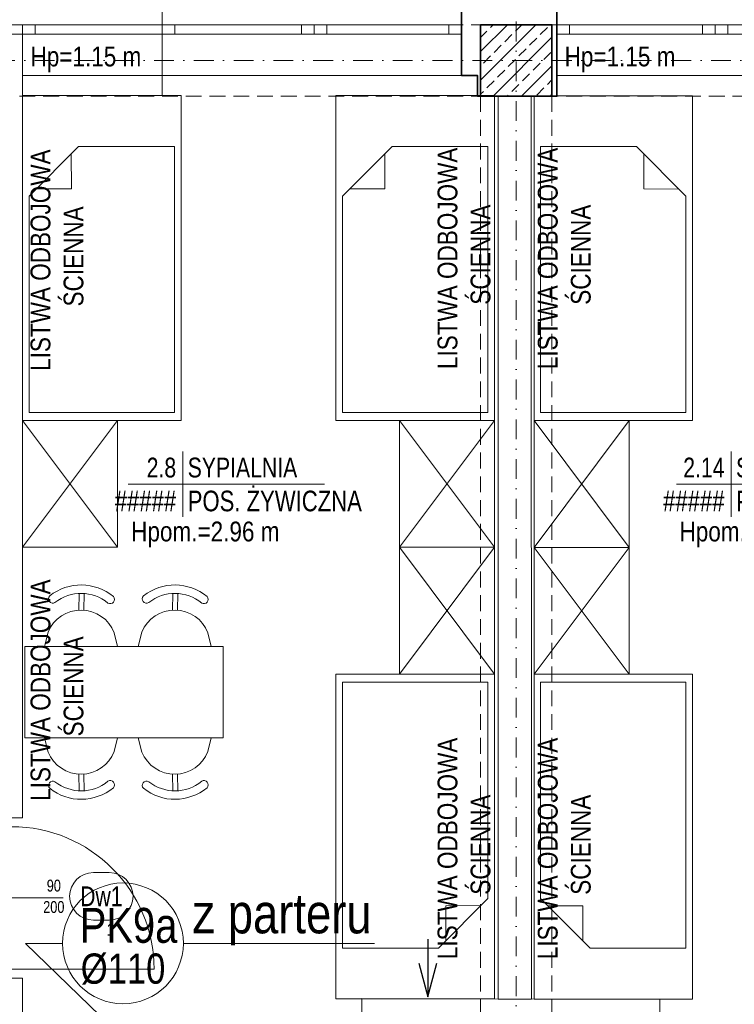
# Model space of a CAD drawing. Header units: millimetres. Extents: x -96593 to 66336, y -23969 to 7139.
# Tile 199 of 256: x -75103 to -74652, y -10215 to -9594. Entities that reach past the tile are written whole.
import ezdxf
from ezdxf.enums import TextEntityAlignment as Align

# ---------------------------------------------------------------- set-up
doc = ezdxf.new("R2010")
doc.units = ezdxf.units.MM
for name, pattern in [('DASHDOT', [1, 0.5, -0.25, 0, -0.25]), ('DASHED', [0.75, 0.5, -0.25]), ('DASHEDX2', [1.5, 1, -0.5])]:
    doc.linetypes.add(name, pattern=pattern)
for name, color, linetype, lineweight in [('BA_drz', 7, 'Continuous', 18), ('BA_met', 7, 'Continuous', 18), ('BA_sym', 7, 'Continuous', 18), ('BA_txc', 1, 'Continuous', 18), ('BA_txs', 2, 'Continuous', 18), ('MM_KS_OPISY', 7, 'Continuous', 9), ('mm_went_opis', 7, 'Continuous', 15), ('PG_KONSTRUKCJA', 5, 'Continuous', 35), ('PG_OKNA', 7, 'Continuous', 18), ('PG_OSIE', 1, 'DASHDOT', 18), ('PG_PARAPETY_WEWN.', 2, 'Continuous', 18), ('PG_PODCIĄGI', 1, 'DASHED', 18), ('PG_PRZERYWANE_ŚREDNIE', 1, 'DASHEDX2', 18), ('PG_SZRAF', 1, 'Continuous', 18), ('PG_WYMIARY', 1, 'Continuous', 18), ('PG_WYPOSAŻENIE', 1, 'Continuous', 18), ('PG_ŚCIANY_DZIAŁOWE', 3, 'Continuous', 18), ('PG_ŚCIANY_SŁUPY', 4, 'Continuous', 35)]:
    doc.layers.add(name, color=color, linetype=linetype, lineweight=lineweight)
doc.layers.add('BA_pom', color=6, linetype='Continuous', lineweight=18, plot=False)
doc.styles.add('BIKTS', font='bikromsw.shx', dxfattribs={"width": 0.85})
doc.styles.add('ROMANS', font='bikromsw.shx', dxfattribs={"width": 0.8})
doc.styles.get("Standard").update_dxf_attribs({"font": 'arial.ttf'})

# ---------------------------------------------------------------- blocks, each defined once
blk = doc.blocks.new('dr1h901')
at = {"color": 0}
blk.add_line((-0.5, 0), (-0.5, 1), dxfattribs=at)
blk.add_line((0, 0.3622), (0, -0.2655))
blk.add_arc((-0.5, 0), 1, 0, 90, dxfattribs=at)
blk = doc.blocks.new('symdrz')
blk.add_lwpolyline([(-10, -30, -1), (-10, 30), (10, 30, -1), (10, -30)], format="xyb", close=True)
at = {"style": 'BIKTS', "width": 0.8}
blk.add_attdef('SZERDRZ', text='', height=25, dxfattribs=at).set_placement((77.1, 8.8), align=Align.CENTER)
blk.add_attdef('SYMDRZ', text='', height=25, dxfattribs=at).set_placement((0, 0), align=Align.MIDDLE)
blk.add_attdef('WYSDRZ', text='', height=25, dxfattribs=at).set_placement((77.1, -9.5), align=Align.TOP_CENTER)
blk = doc.blocks.new('A$C652F0D4A')
at = {"layer": 'PG_SZRAF'}
h = blk.add_hatch(dxfattribs=at)
h.set_pattern_fill('ANSI33', color=256, scale=2)
h.set_pattern_definition([(45, (-7030.048, -4118.865), (-8.980256, 8.980256), []), (45, (-7021.067, -4118.865), (-8.980256, 8.980256), [6.35, -3.175])])
h.paths.add_polyline_path([(-45, 45), (0, 45), (0, 0), (-45, 0)])
at = {"layer": 'PG_KONSTRUKCJA'}
blk.add_lwpolyline([(-45, 45), (0, 45), (0, 0), (-45, 0), (-45, 45)], dxfattribs=at)
blk = doc.blocks.new('bikmet')
blk.add_line((0, 1.65), (0, -1.65))
at = {"style": 'ROMANS', "width": 0.8}
blk.add_attdef('NRPOM', text='', height=1, dxfattribs=at).set_placement((-0.333, 0.333), align=Align.RIGHT)
blk.add_attdef('NWAPOM', (0.25, 0.333), '', height=1, dxfattribs=at)
blk.add_attdef('PODLOGA', text='', height=1.042, dxfattribs=at).set_placement((0.25, -0.333), align=Align.TOP_LEFT)
blk = doc.blocks.new('A$C8890cfa8')
at = {"layer": 'PG_WYPOSAŻENIE', "color": 18, "true_color": 0x000000}
for p, q in [((63.4, 95.86), (32.15, 64.61)), ((58.89, 91.34), (58.81, 69.2)), ((58.81, 69.2), (36.82, 69.27))]:
    blk.add_line(p, q, dxfattribs=at)
blk.add_lwpolyline([(0, 100), (0, 0), (205, 0), (205, 100)], close=True, dxfattribs=at)
blk.add_lwpolyline([(32.15, 64.61), (32.15, 4.14), (200, 4.14), (200, 95.86), (63.4, 95.86)], dxfattribs=at)
blk = doc.blocks.new('A$C5d8eeb17')
at = {"layer": 'PG_WYPOSAŻENIE', "color": 251, "true_color": 0x636466}
for p, q in [((38.75, 0), (38.75, 125)), ((38.75, 125), (96.51, 125)), ((96.51, 0), (96.51, 125)), ((29.78, 110.32), (38.75, 112.71)), ((5.34, 90.84), (15.88, 90.94)), ((5.37, 87.7), (15.91, 87.8)), ((38.75, 66.59), (30.19, 68.7)), ((29.78, 51.21), (38.75, 53.6)), ((5.34, 31.72), (15.88, 31.83)), ((5.37, 28.58), (15.91, 28.69)), ((38.75, 7.48), (30.19, 9.58)), ((96.51, 0), (38.75, 0))]:
    blk.add_line(p, q, dxfattribs=at)
for centre, radius, start, end in [((31.82, 89.53), 31.82, 141.44423, 219.67524), ((31.82, 89.53), 26.51, 141.44423, 219.67524), ((8.8, 107.44), 2.68, 328.6779, 134.21057), ((38.22, 89.59), 22.39, 112.15531, 248.96416), ((9.16, 71.17), 2.68, 226.9089, 32.44157), ((31.82, 30.41), 31.82, 141.44423, 219.67524), ((8.8, 48.32), 2.68, 328.6779, 134.21057), ((38.22, 30.47), 22.39, 112.15531, 248.96416), ((31.82, 30.41), 26.51, 141.44423, 219.67524), ((9.16, 12.05), 2.68, 226.9089, 32.44157)]:
    blk.add_arc(centre, radius, start, end, dxfattribs=at)
blk = doc.blocks.new('A$C48367b7f')
at = {"layer": 'PG_WYPOSAŻENIE', "color": 18, "true_color": 0x000000}
for points in [[(0, 389.73), (0, 309.73), (60, 309.73), (60, 389.73), (0, 389.73), (60, 309.73), (0, 309.73), (60, 389.73)], [(237.76, 389.73), (237.76, 309.73), (297.76, 309.73), (297.76, 389.73), (237.76, 389.73), (297.76, 309.73), (237.76, 309.73), (297.76, 389.73)], [(237.76, 309.73), (237.76, 229.73), (297.76, 229.73), (297.76, 309.73), (237.76, 309.73), (297.76, 229.73), (237.76, 229.73), (297.76, 309.73)]]:
    blk.add_lwpolyline(points, dxfattribs=at)
at = {"layer": 'PG_PRZERYWANE_ŚREDNIE', "color": 4, "xscale": -1}
for p, rotation in [((100, 594.73), 90), ((297.76, 594.73), 90), ((197.76, 24.73), 270)]:
    blk.add_blockref('A$C8890cfa8', p, dxfattribs=dict(at, rotation=rotation))
at = {"layer": 'PG_WYMIARY', "color": 18, "true_color": 0x000000, "xscale": -1, "rotation": 90}
blk.add_blockref('A$C5d8eeb17', (126.51, 285.97), dxfattribs=at)
at = {"layer": 'PG_WYMIARY', "color": 18, "true_color": 0x000000, "rotation": 90.00000000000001}
blk.add_blockref('A$C5d8eeb17', (126.51, 150.72), dxfattribs=at)
at = {"layer": 'BA_txs', "color": 18, "true_color": 0x000000, "char_height": 12.5, "width": 265.5977, "attachment_point": 7, "rotation": 90, "style": 'BIKTS'}
for insert in [(38.57, 362.13), (295.37, 363.25), (38.57, 90.83), (295.37, -9.05)]:
    blk.add_mtext('\\pi58.92981;LISTWA ODBOJOWA\\P\\pi95.61136; ŚCIENNA', dxfattribs=dict(at, insert=insert))
blk = doc.blocks.new('A$C819905f0')
at = {"layer": 'PG_WYPOSAŻENIE', "color": 18, "true_color": 0x000000}
for points in [[(60, 389.73), (60, 309.73), (0, 309.73), (0, 389.73), (60, 389.73), (0, 309.73), (60, 309.73), (0, 389.73)], [(60, 309.73), (60, 229.73), (0, 229.73), (0, 309.73), (60, 309.73), (0, 229.73), (60, 229.73), (0, 309.73)]]:
    blk.add_lwpolyline(points, dxfattribs=at)
at = {"layer": 'PG_PRZERYWANE_ŚREDNIE', "color": 4}
for p, rotation in [((0, 594.73), 270), ((100, 24.73), 90.00000000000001)]:
    blk.add_blockref('A$C8890cfa8', p, dxfattribs=dict(at, rotation=rotation))
at = {"layer": 'BA_txs', "color": 18, "true_color": 0x000000, "char_height": 12.5, "width": 265.5977, "attachment_point": 1, "rotation": 90, "style": 'BIKTS'}
for insert in [(2.4, 363.25), (2.4, -9.05)]:
    blk.add_mtext('\\pi58.92981;LISTWA ODBOJOWA\\P\\pi95.61136; ŚCIENNA', dxfattribs=dict(at, insert=insert))
blk = doc.blocks.new('A$C5DA075D8')
at = {"layer": 'BA_met', "color": 252}
for points in [[(1608.56, 2341.95), (1732.37, 2341.95)], [(1954.54, 2341.95), (2078.34, 2341.95)]]:
    blk.add_lwpolyline(points, dxfattribs=at)
at = {"layer": 'BA_sym', "color": 252}
blk.add_line((1629.84, 2587.18), (1629.84, 2688.21), dxfattribs=at)
at = {"layer": 'mm_went_opis', "color": 252, "lineweight": 30}
for points in [[(1797.57, 2054.87), (1797.57, 2018.42)], [(1791.87, 2039.68), (1797.57, 2018.42), (1803.26, 2039.68)]]:
    blk.add_lwpolyline(points, dxfattribs=at)
at = {"layer": 'PG_OKNA', "color": 252}
for points in [[(1440.84, 2631.76), (1440.84, 2625.76), (1818.84, 2625.76), (1818.84, 2631.76), (1440.84, 2631.76)], [(1878.84, 2631.76), (1878.84, 2625.76), (2261.84, 2625.76), (2261.84, 2631.76), (1878.84, 2631.76)]]:
    blk.add_lwpolyline(points, dxfattribs=at)
for points in [[(1527.84, 2625.76), (1541.84, 2625.76), (1541.84, 2631.76), (1527.84, 2631.76)], [(1541.84, 2631.76), (1549.84, 2631.76), (1549.84, 2625.76), (1541.84, 2625.76)], [(1629.84, 2631.76), (1637.84, 2631.76), (1637.84, 2625.76), (1629.84, 2625.76)], [(1717.84, 2631.76), (1725.84, 2631.76), (1725.84, 2625.76), (1717.84, 2625.76)], [(1725.84, 2631.76), (1733.84, 2631.76), (1733.84, 2625.76), (1725.84, 2625.76)], [(1810.84, 2631.76), (1818.84, 2631.76), (1818.84, 2625.76), (1810.84, 2625.76)], [(1878.84, 2631.76), (1886.84, 2631.76), (1886.84, 2625.76), (1878.84, 2625.76)], [(1970.84, 2631.76), (1978.84, 2631.76), (1978.84, 2625.76), (1970.84, 2625.76)], [(1978.84, 2631.76), (1986.84, 2631.76), (1986.84, 2625.76), (1978.84, 2625.76)]]:
    blk.add_lwpolyline(points, close=True, dxfattribs=at)
at = {"layer": 'PG_OSIE', "color": 252, "ltscale": 25}
for points in [[(1853.34, 2784.36), (1853.34, 0)], [(696.17, 2609.26), (2976.42, 2609.26)]]:
    blk.add_lwpolyline(points, dxfattribs=at)
at = {"layer": 'PG_PARAPETY_WEWN.', "color": 252}
for p, q in [((1541.84, 2599.76), (1818.84, 2599.76)), ((1878.84, 2599.76), (2162.84, 2599.76))]:
    blk.add_line(p, q, dxfattribs=at)
at = {"layer": 'PG_PODCIĄGI', "color": 252, "ltscale": 20}
for points in [[(924.84, 2631.76), (2778.84, 2631.76)], [(1830.84, 2631.76), (1830.84, 157.76)], [(1875.84, 2631.76), (1875.84, 157.76)], [(924.84, 2586.76), (2778.84, 2586.76)]]:
    blk.add_lwpolyline(points, dxfattribs=at)
at = {"layer": 'PG_ŚCIANY_DZIAŁOWE', "color": 252}
for points in [[(1525.34, 2152.76), (1525.34, 2138.76), (1527.84, 2138.76), (1527.84, 2131.26), (1541.84, 2131.26), (1541.84, 2625.76), (1527.84, 2625.76), (1527.84, 2152.76), (1519.84, 2152.76)], [(1527.84, 2030.26), (1541.84, 2030.26), (1541.84, 1991.76), (1755.84, 1991.76), (1755.84, 2017.26), (1943.84, 2016.76), (1943.84, 1990.76), (2162.84, 1990.76)]]:
    blk.add_lwpolyline(points, dxfattribs=at)
blk.add_lwpolyline([(1862.84, 2586.76), (1841.84, 2586.76), (1841.85, 2017), (1862.85, 2017)], close=True, dxfattribs=at)
at = {"layer": 'PG_ŚCIANY_SŁUPY', "color": 252}
blk.add_lwpolyline([(1818.84, 2659.76), (1818.84, 2599.76), (1828.84, 2599.76), (1828.84, 2586.76), (1878.84, 2586.76), (1878.84, 2659.76), (1818.84, 2659.76)], dxfattribs=at)
at = {"layer": 'BA_drz', "color": 252, "xscale": -90, "yscale": 89.99999999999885, "zscale": -90, "rotation": 270}
blk.add_blockref('dr1h901', (1534.84, 2080.76), dxfattribs=at)
at = {"layer": 'BA_met', "color": 252}
ref = blk.add_blockref('bikmet', (1642.91, 2341.95), dxfattribs=dict(at, xscale=12.5, yscale=12.5, zscale=12.5))
ref.add_attrib('NRPOM', ' 2.8', dxfattribs={"layer": '0', "height": 12.5, "style": 'ROMANS', "width": 0.8}).set_placement((1638.75, 2346.11), align=Align.RIGHT)
ref.add_attrib('NWAPOM', 'SYPIALNIA', (1646.04, 2346.11), dxfattribs={"layer": '0', "height": 12.5, "style": 'ROMANS', "width": 0.8})
ref.add_attrib('RAREA', '#####', dxfattribs={"layer": '0', "height": 13.021, "style": 'ROMANS', "width": 0.8}).set_placement((1638.75, 2337.78), align=Align.TOP_RIGHT)
ref.add_attrib('PODLOGA', 'POS. ŻYWICZNA', dxfattribs={"layer": '0', "height": 13.0208, "style": 'ROMANS', "width": 0.8}).set_placement((1646.04, 2337.78), align=Align.TOP_LEFT)
ref = blk.add_blockref('bikmet', (1988.89, 2341.95), dxfattribs=dict(at, xscale=12.5, yscale=12.5, zscale=12.5))
ref.add_attrib('NRPOM', ' 2.14', dxfattribs={"layer": '0', "height": 12.5, "style": 'ROMANS', "width": 0.8}).set_placement((1984.72, 2346.11), align=Align.RIGHT)
ref.add_attrib('NWAPOM', 'SYPIALNIA', (1992.01, 2346.11), dxfattribs={"layer": '0', "height": 12.5, "style": 'ROMANS', "width": 0.8})
ref.add_attrib('RAREA', '#####', dxfattribs={"layer": '0', "height": 13.021, "style": 'ROMANS', "width": 0.8}).set_placement((1984.72, 2337.78), align=Align.TOP_RIGHT)
ref.add_attrib('PODLOGA', 'POS. ŻYWICZNA', dxfattribs={"layer": '0', "height": 13.0208, "style": 'ROMANS', "width": 0.8}).set_placement((1992.01, 2337.78), align=Align.TOP_LEFT)
at = {"layer": 'BA_sym', "color": 252}
ref = blk.add_blockref('symdrz', (1591.56, 2081.83), dxfattribs=dict(at, xscale=0.5000000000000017, yscale=0.5000000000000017, zscale=0.5000000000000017, rotation=4.729105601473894e-06))
ref.add_attrib('Symdrz', 'Dw1', dxfattribs={"height": 12.5, "rotation": 0, "style": 'BIKTS', "width": 0.8}).set_placement((1591.56, 2081.83), align=Align.MIDDLE_CENTER)
ref.add_attrib('Szerdrz', '90', dxfattribs={"layer": 'BA_txc', "height": 7.5, "rotation": 0, "style": 'BIKTS', "width": 0.8}).set_placement((1561.56, 2088.58), align=Align.MIDDLE_CENTER)
ref.add_attrib('Wysdrz', '200', dxfattribs={"layer": 'BA_txc', "height": 7.5, "rotation": 0, "style": 'BIKTS', "width": 0.8}).set_placement((1561.56, 2075.08), align=Align.MIDDLE_CENTER)
ref.add_attrib('Sztuk', '1', (1594.99, 2057.08), dxfattribs={"layer": 'BA_pom', "height": 7.5, "rotation": 0, "style": 'BIKTS', "width": 0.8})
at = {"layer": 'PG_KONSTRUKCJA', "color": 252}
blk.add_blockref('A$C652F0D4A', (1875.84, 2586.76), dxfattribs=at)
at = {"layer": 'PG_PRZERYWANE_ŚREDNIE', "color": 252}
for name, p in [('A$C48367b7f', (1541.84, 1992.31)), ('A$C819905f0', (1864.54, 1992.27))]:
    blk.add_blockref(name, p, dxfattribs=at)
at = {"layer": 'BA_txs', "color": 252, "style": 'BIKTS', "width": 0.85}
for s, p in [('Hp=1.15 m', (1546.87, 2605.48)), ('Hp=1.15 m', (1883.87, 2605.48)), ('Hpom.=2.96 m', (1610.37, 2305.77)), ('Hpom.=2.98 m', (1956.34, 2305.77))]:
    blk.add_text(s, height=12.5, dxfattribs=at).set_placement(p)
at = {"layer": 'BA_txs', "color": 252, "insert": (1262.15, 2201.46), "char_height": 12.5, "width": 265.5977, "attachment_point": 7, "style": 'BIKTS'}
blk.add_mtext('\\pi76.13219;NAD DRZWIAMI', dxfattribs=at)

msp = doc.modelspace()

# ---------------------------------------------------------------- linework, layer by layer
at = {"layer": 'BA_sym', "color": 252}
msp.add_line((-75013.51, -9641.9), (-75013.51, -9540.87), dxfattribs=at)
at = {"layer": 'MM_KS_OPISY'}
for p, q in [((-75076.25, -10176.95), (-75099.65, -10176.95)), ((-75099.65, -10176.95), (-75014.64, -10259.36)), ((-75000.05, -10176.95), (-74879.36, -10176.95))]:
    msp.add_line(p, q, dxfattribs=at)
msp.add_circle((-75038.15, -10176.95), 38.1, dxfattribs=at)

# ---------------------------------------------------------------- block references
at = {"layer": 'BA_drz', "color": 252, "xscale": -90, "yscale": 89.99999999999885, "zscale": -90, "rotation": 270}
msp.add_blockref('dr1h901', (-75108.51, -10148.32), dxfattribs=at)
at = {"layer": 'BA_sym', "color": 252}
ref = msp.add_blockref('symdrz', (-75051.79, -10147.25), dxfattribs=dict(at, xscale=0.5000000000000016, yscale=0.5000000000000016, zscale=0.5000000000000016, rotation=4.729105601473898e-06))
ref.add_attrib('Symdrz', 'Dw1', dxfattribs={"height": 12.5, "rotation": 0, "style": 'BIKTS', "width": 0.8}).set_placement((-75051.79, -10147.25), align=Align.MIDDLE_CENTER)
ref.add_attrib('Szerdrz', '90', dxfattribs={"layer": 'BA_txc', "height": 7.5, "rotation": 0, "style": 'BIKTS', "width": 0.8}).set_placement((-75081.79, -10140.5), align=Align.MIDDLE_CENTER)
ref.add_attrib('Wysdrz', '200', dxfattribs={"layer": 'BA_txc', "height": 7.5, "rotation": 0, "style": 'BIKTS', "width": 0.8}).set_placement((-75081.79, -10154), align=Align.MIDDLE_CENTER)
ref.add_attrib('Sztuk', '1', (-75048.37, -10172), dxfattribs={"layer": 'BA_pom', "height": 7.5, "rotation": 0, "style": 'BIKTS', "width": 0.8})
at = {"layer": 'mm_went_opis', "color": 2, "lineweight": 60}
msp.add_blockref('A$C5DA075D8', (-76643.35, -12229.08), dxfattribs=at)

# ---------------------------------------------------------------- texts
at = {"layer": 'BA_txs', "color": 252, "style": 'BIKTS', "width": 0.85}
for p in [(-75096.49, -9623.59), (-74759.49, -9623.59)]:
    msp.add_text('Hp=1.15 m', height=12.5, dxfattribs=at).set_placement(p)
at = {"layer": 'BA_txs', "color": 252, "insert": (-75381.2, -10027.61), "char_height": 12.5, "width": 265.5977, "attachment_point": 7, "style": 'BIKTS'}
msp.add_mtext('\\pi76.13219;NAD DRZWIAMI', dxfattribs=at)
at = {"layer": 'MM_KS_OPISY', "attachment_point": 1}
for s, width, insert, char_height in [('{\\fArial Narrow|b0|i0|c238|p34;z parteru}', 200.9859, (-74994.3, -10145.62), 25), ('{\\fArial Narrow|b0|i0|c238|p34;PK9a}', 25.4, (-75065.47, -10154.6), 22), ('{\\fArial Narrow|b0|i0|c238|p34;%%C110}', 0.5033, (-75064.81, -10183.35), 19.05)]:
    msp.add_mtext_dynamic_manual_height_columns(s, width=width, gutter_width=1, heights=[0], dxfattribs=dict(at, insert=insert, char_height=char_height))

doc.saveas('drawing.dxf')
